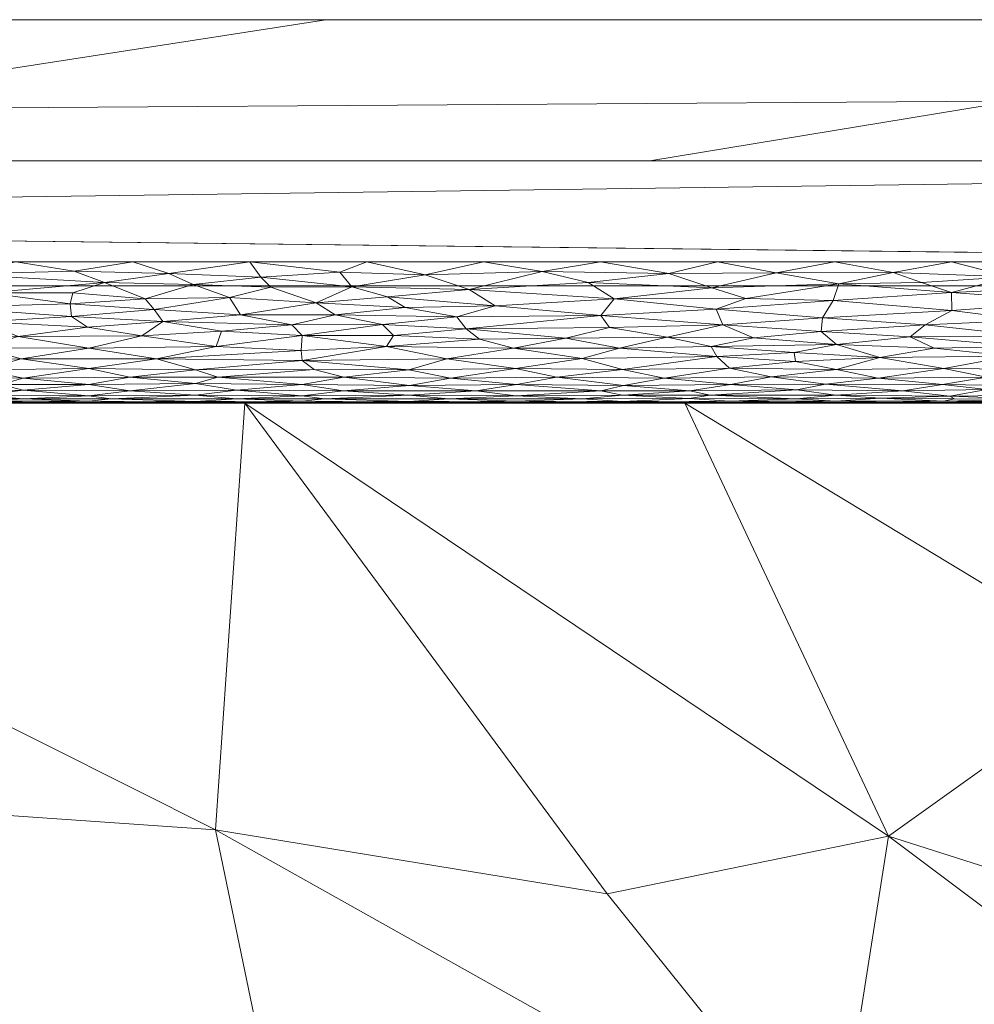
# Model space of a CAD drawing. Header units: millimetres. Extents: x -300 to 300, y 0 to 450.
# Tile 115 of 256: x -184 to -170, y 436 to 450. Entities that reach past the tile are written whole.
import ezdxf

# ---------------------------------------------------------------- set-up
doc = ezdxf.new("R2010")
doc.units = ezdxf.units.MM
doc.layers.add('A-GENM', color=13, linetype='Continuous')

# ---------------------------------------------------------------- blocks, each defined once
blk = doc.blocks.new('MODEL_CCAS0420-1080410R0 - MODEL_CCAS0420-1080410R0-453240-Preview')
at = {"layer": 'A-GENM', "lineweight": 9}
mesh = blk.add_polyface(dxfattribs=at)
corners = [(-296.159, -20, -110), (-295.657, -15.55, -110), (-294.177, -11.323, -110), (-291.793, -7.531, -110), (-288.625, -4.364, -110), (-284.831, -1.981, -110), (-280.602, -0.502, -110), (-276.147, 0, -110), (276.147, 0, -110), (280.596, -0.501, -110), (284.825, -1.978, -110), (288.619, -4.359, -110), (291.788, -7.525, -110), (294.174, -11.316, -110), (295.656, -15.545, -110), (296.159, -20, -110), (296.159, -426.171, -110), (295.658, -430.617, -110), (294.182, -434.842, -110), (291.802, -438.632, -110), (288.638, -441.797, -110), (284.848, -444.179, -110), (280.622, -445.657, -110), (276.171, -446.159, -110), (-276.171, -446.159, -110), (-280.617, -445.658, -110), (-284.842, -444.182, -110), (-288.632, -441.802, -110), (-291.797, -438.638, -110), (-294.179, -434.848, -110), (-295.657, -430.622, -110), (-296.159, -426.171, -110)]
mesh.append_faces([[corners[k] for k in face] for face in [(15, 12, 13, 14)]], dxfattribs={"vtx0": -1})
mesh.append_faces([[corners[k] for k in face] for face in [(16, 8, 15)]], dxfattribs={"vtx0": -1, "vtx1": -1})
mesh.append_faces([[corners[k] for k in face] for face in [(24, 31, 7, 8)]], dxfattribs={"vtx0": -1, "vtx1": -1, "vtx3": -1})
mesh.append_faces([[corners[k] for k in face] for face in [(31, 24, 25, 30), (18, 21, 22, 17), (17, 22, 23, 16)]], dxfattribs={"vtx0": -1, "vtx2": -1})
mesh.append_faces([[corners[k] for k in face] for face in [(0, 3, 4, 5), (0, 5, 6, 7)]], dxfattribs={"vtx0": -1, "vtx3": -1})
mesh.append_faces([[corners[k] for k in face] for face in [(28, 29, 27)]], dxfattribs={"vtx1": -1})
mesh.append_faces([[corners[k] for k in face] for face in [(25, 26, 30), (11, 12, 15, 10), (9, 10, 15, 8), (31, 0, 7)]], dxfattribs={"vtx1": -1, "vtx2": -1})
mesh.append_faces([[corners[k] for k in face] for face in [(23, 24, 8, 16)]], dxfattribs={"vtx1": -1, "vtx2": -1, "vtx3": -1})
mesh.append_faces([[corners[k] for k in face] for face in [(26, 27, 29, 30)]], dxfattribs={"vtx1": -1, "vtx3": -1})
mesh.append_faces([[corners[k] for k in face] for face in [(19, 20, 21, 18)]], dxfattribs={"vtx2": -1})
mesh.append_faces([[corners[k] for k in face] for face in [(0, 1, 2, 3)]], dxfattribs={"vtx3": -1})
mesh = blk.add_polyface(dxfattribs=at)
corners = [(-279.918, -2), (-292.651, -7.27), (-297.929, -20), (-297.929, -224.97), (-297.929, -429.94), (-292.661, -442.661), (-279.94, -447.929), (0, -447.929), (279.94, -447.929), (292.661, -442.661), (297.929, -429.94), (297.929, -224.97), (297.929, -20), (292.651, -7.27), (279.918, -2), (0, -2), (0, -3.5), (13.257, -3.5), (26.515, -3.5), (39.772, -3.5), (53.029, -3.5), (66.287, -3.5), (79.544, -3.5), (92.801, -3.5), (106.059, -3.5), (119.316, -3.5), (132.573, -3.5), (145.831, -3.5), (159.088, -3.5), (172.345, -3.5), (185.603, -3.5), (198.86, -3.5), (212.117, -3.5), (225.375, -3.5), (238.632, -3.5), (251.889, -3.5), (265.147, -3.5), (278.404, -3.5), (291.028, -7.487), (296.497, -19.511), (296.5, -32.769), (296.5, -46.026), (296.5, -59.283), (296.5, -72.541), (296.5, -85.798), (296.5, -99.055), (296.5, -112.313), (296.5, -125.57), (296.5, -138.827), (296.5, -152.085), (296.5, -165.342), (296.5, -178.599), (296.5, -191.857), (296.5, -205.114), (296.5, -218.371), (296.5, -231.629), (296.5, -244.886), (296.5, -258.143), (296.499, -271.401), (296.499, -284.658), (296.499, -297.915), (296.499, -311.173), (296.499, -324.43), (296.499, -337.687), (296.5, -350.945), (296.5, -364.202), (296.5, -377.459), (296.5, -390.717), (296.5, -403.974), (296.5, -417.231), (296.497, -430.489), (291.028, -442.513), (278.404, -446.5), (265.147, -446.5), (251.889, -446.5), (238.632, -446.5), (225.375, -446.5), (212.117, -446.5), (198.86, -446.5), (185.603, -446.5), (172.345, -446.5), (159.088, -446.5), (145.831, -446.5), (132.573, -446.5), (119.316, -446.5), (106.059, -446.5), (92.801, -446.5), (79.544, -446.5), (66.287, -446.5), (53.029, -446.5), (39.772, -446.5), (26.515, -446.5), (13.257, -446.5), (0, -446.5), (-12.926, -446.5), (-25.852, -446.5), (-38.777, -446.5), (-51.703, -446.5), (-64.629, -446.5), (-77.555, -446.5), (-90.48, -446.5), (-103.406, -446.5), (-116.332, -446.5), (-129.258, -446.5), (-142.183, -446.5), (-155.109, -446.5), (-168.035, -446.5), (-180.961, -446.5), (-193.887, -446.5), (-206.812, -446.5), (-219.738, -446.5), (-232.664, -446.5), (-245.59, -446.5), (-258.515, -446.5), (-271.441, -446.5), (-284.356, -445.968), (-294.544, -438.124), (-296.5, -425.35), (-296.5, -412.424), (-296.5, -399.498), (-296.5, -386.572), (-296.5, -373.646), (-296.5, -360.721), (-296.5, -347.795), (-296.499, -334.869), (-296.499, -321.943), (-296.499, -309.018), (-296.499, -296.092), (-296.499, -283.166), (-296.499, -270.24), (-296.5, -257.315), (-296.5, -244.389), (-296.5, -231.463), (-296.5, -218.537), (-296.5, -205.611), (-296.5, -192.686), (-296.5, -179.76), (-296.5, -166.834), (-296.5, -153.908), (-296.5, -140.983), (-296.5, -128.057), (-296.5, -115.131), (-296.5, -102.205), (-296.5, -89.28), (-296.5, -76.354), (-296.5, -63.428), (-296.5, -50.502), (-296.5, -37.576), (-296.5, -24.651), (-294.544, -11.876), (-284.356, -4.032), (-271.441, -3.5), (-258.515, -3.5), (-245.59, -3.5), (-232.664, -3.5), (-219.738, -3.5), (-206.812, -3.5), (-193.887, -3.5), (-180.961, -3.5), (-168.035, -3.5), (-155.109, -3.5), (-142.183, -3.5), (-129.258, -3.5), (-116.332, -3.5), (-103.406, -3.5), (-90.48, -3.5), (-77.555, -3.5), (-64.629, -3.5), (-51.703, -3.5), (-38.777, -3.5), (-25.852, -3.5), (-12.926, -3.5), (-294.538, -438.129), (-294.547, -438.108)]
mesh.append_faces([[corners[k] for k in face] for face in [(116, 172, 173)]])
mesh.append_faces([[corners[k] for k in face] for face in [(118, 4, 117), (6, 115, 5), (115, 6, 114), (7, 104, 6), (1, 150, 0), (151, 0, 150)]], dxfattribs={"vtx0": -1, "vtx1": -1})
mesh.append_faces([[corners[k] for k in face] for face in [(4, 124, 125), (7, 99, 100), (2, 148, 149), (149, 1, 2), (2, 141, 142), (0, 151, 152), (0, 160, 161, 15), (15, 165, 166), (15, 170, 171), (8, 81, 82, 7), (8, 72, 73), (11, 61, 62, 10), (12, 46, 47, 11), (38, 13, 14, 37), (13, 38, 39, 12)]], dxfattribs={"vtx0": -1, "vtx2": -1})
mesh.append_faces([[corners[k] for k in face] for face in [(4, 118, 119, 120), (4, 120, 121, 122), (3, 128, 129, 130), (3, 130, 131, 132), (3, 138, 139, 140), (0, 154, 155, 156), (0, 156, 157, 158), (15, 161, 162, 163), (15, 163, 164, 165), (8, 73, 74, 75), (7, 86, 87, 88), (7, 83, 84, 85), (10, 68, 69, 70), (11, 55, 56, 57), (14, 28, 29, 30), (14, 32, 33, 34), (15, 19, 20, 21), (12, 44, 45, 46), (11, 49, 50, 51), (11, 47, 48, 49), (12, 39, 40, 41)]], dxfattribs={"vtx0": -1, "vtx3": -1})
mesh.append_faces([[corners[k] for k in face] for face in [(123, 124, 4, 122), (127, 128, 3, 126), (113, 114, 6, 112), (111, 112, 6, 110), (109, 110, 6, 108), (107, 108, 6, 106), (96, 97, 7, 95), (105, 106, 6, 104), (103, 104, 7, 102), (101, 102, 7, 100), (98, 99, 7, 97), (94, 95, 7, 93), (135, 136, 3, 134), (137, 138, 3, 136), (133, 134, 3, 132), (145, 146, 2, 144), (147, 148, 2, 146), (143, 144, 2, 142), (149, 150, 1), (153, 154, 0, 152), (159, 160, 0, 158), (169, 170, 15, 168), (167, 168, 15, 166), (78, 79, 8, 77), (80, 81, 8, 79), (76, 77, 8, 75), (91, 92, 7, 90), (89, 90, 7, 88), (85, 86, 7), (82, 83, 7), (67, 68, 10, 66), (65, 66, 10, 64), (60, 61, 11, 59), (58, 59, 11, 57), (63, 64, 10, 62), (54, 55, 11, 53), (26, 27, 15, 25), (31, 32, 14, 30), (16, 17, 15, 171), (18, 19, 15, 17), (24, 25, 15, 23), (22, 23, 15, 21), (34, 35, 14), (52, 53, 11, 51), (36, 37, 14, 35), (42, 43, 12, 41), (43, 44, 12), (92, 93, 7)]], dxfattribs={"vtx1": -1, "vtx2": -1})
mesh.append_faces([[corners[k] for k in face] for face in [(3, 4, 125, 126), (2, 3, 140, 141), (71, 72, 8, 9), (70, 71, 9, 10), (27, 28, 14, 15)]], dxfattribs={"vtx1": -1, "vtx3": -1})
mesh.append_faces([[corners[k] for k in face] for face in [(4, 173, 117), (115, 172, 5)]], dxfattribs={"vtx2": -1})
mesh = blk.add_polyface(dxfattribs=at)
corners = [(163.463, -432.282, -33.899), (165.21, -436.335, -24.336), (171.58, -438.364, -19.553), (169.145, -422.054, -58.024), (170.804, -427.698, -44.713), (178.66, -427.749, -44.588), (155.165, -427.168, -45.961), (163.69, -427.532, -45.105), (154.436, -422.055, -58.024), (168.255, -440.739, -13.947), (156.983, -432.283, -33.893), (161.688, -437.863, -20.729), (172.341, -433.538, -30.938), (180.054, -433.34, -31.402), (161.791, -422.055, -58.024), (176.499, -422.053, -58.023), (162.006, -444.5, -5.056), (155.42, -438.247, -19.818), (147.082, -422.054, -58.024), (151.921, -431.814, -34.997), (155.775, -444.5, -5.054), (168.237, -444.5, -5.058), (174.468, -444.5, -5.059), (148.322, -427.768, -44.541), (180.699, -444.5, -5.061), (149.395, -438.93, -18.199), (149.544, -444.5, -5.052), (148.661, -433.235, -31.639), (175.567, -437.549, -21.474)]
mesh.append_faces([[corners[k] for k in face] for face in [(14, 4, 3)]], dxfattribs={"vtx0": -1, "vtx1": -1})
mesh.append_faces([[corners[k] for k in face] for face in [(0, 1, 2), (3, 4, 5), (6, 7, 8), (9, 2, 1), (1, 10, 11), (12, 13, 4), (14, 7, 4), (4, 7, 12), (2, 12, 0), (16, 11, 17), (10, 0, 6), (12, 7, 0), (7, 6, 0), (11, 19, 17), (6, 23, 10), (19, 10, 23), (25, 20, 17), (19, 11, 10), (10, 1, 0), (9, 1, 11), (21, 9, 11), (2, 9, 22), (17, 19, 27), (12, 2, 28)]], dxfattribs={"vtx0": -1, "vtx1": -1, "vtx2": -1})
mesh.append_faces([[corners[k] for k in face] for face in [(5, 15, 3), (7, 14, 8), (17, 20, 16), (2, 22, 24), (25, 26, 20), (11, 16, 21)]], dxfattribs={"vtx0": -1, "vtx2": -1})
mesh.append_faces([[corners[k] for k in face] for face in [(8, 18, 6), (21, 22, 9)]], dxfattribs={"vtx1": -1, "vtx2": -1})
mesh = blk.add_polyface(dxfattribs=at)
corners = [(193.891, -427.757, -44.551), (185.924, -427.634, -44.853), (195.585, -433.213, -31.683), (200.589, -427.162, -45.937), (209.196, -427.512, -45.086), (198.561, -422.039, -58.017), (180.054, -433.34, -31.402), (189.491, -439.036, -17.961), (187.99, -433.442, -31.155), (183.853, -422.049, -58.022), (178.66, -427.749, -44.588), (170.804, -427.698, -44.713), (181.118, -438.455, -19.336), (172.341, -433.538, -30.938), (175.567, -437.549, -21.474), (197.76, -438.907, -18.256), (203.619, -438.219, -19.866), (191.207, -422.046, -58.02), (176.499, -422.053, -58.023), (209.835, -437.862, -20.69), (198.502, -431.799, -35.01), (199.392, -444.5, -5.066), (193.161, -444.5, -5.065), (180.699, -444.5, -5.061), (203.696, -432.28, -33.863), (205.622, -444.5, -5.045), (186.93, -444.5, -5.063), (171.58, -438.364, -19.553)]
mesh.append_faces([[corners[k] for k in face] for face in [(17, 3, 5), (18, 1, 9)]], dxfattribs={"vtx0": -1, "vtx1": -1})
mesh.append_faces([[corners[k] for k in face] for face in [(0, 1, 2), (3, 4, 5), (6, 7, 8), (9, 1, 0), (8, 2, 1), (10, 11, 6), (12, 13, 14), (8, 15, 2), (15, 16, 2), (17, 0, 3), (19, 20, 16), (8, 1, 10), (18, 10, 1), (8, 7, 15), (6, 8, 10), (15, 7, 21), (12, 6, 13), (12, 7, 6), (12, 22, 7), (12, 14, 23), (3, 0, 24), (20, 24, 0), (15, 25, 16), (20, 19, 24), (0, 2, 20), (16, 20, 2), (23, 14, 27)]], dxfattribs={"vtx0": -1, "vtx1": -1, "vtx2": -1})
mesh.append_faces([[corners[k] for k in face] for face in [(0, 17, 9), (15, 21, 25)]], dxfattribs={"vtx0": -1, "vtx2": -1})
mesh.append_faces([[corners[k] for k in face] for face in [(12, 23, 26, 22)]], dxfattribs={"vtx0": -1, "vtx3": -1})
mesh.append_faces([[corners[k] for k in face] for face in [(22, 21, 7)]], dxfattribs={"vtx1": -1, "vtx2": -1})
mesh = blk.add_polyface(dxfattribs=at)
corners = [(266.079, -440.415, -4.934), (272.096, -444.5, -2), (271.694, -439.054, -4.948), (174.468, -444.5, -5.059), (169.305, -444.5, -2), (175.351, -444.5, -2), (283.819, -442.863, -2), (277.308, -437.692, -4.962), (278.142, -444.5, -2), (250.934, -444.5, -2), (254.85, -443.138, -4.907), (249.236, -444.5, -4.893), (235.817, -444.5, -2), (230.544, -444.5, -4.958), (229.771, -444.5, -2), (243.005, -444.5, -4.914), (247.91, -444.5, -2), (282.922, -436.331, -4.976), (187.444, -444.5, -2), (193.161, -444.5, -5.065), (186.93, -444.5, -5.063), (181.398, -444.5, -2), (260.004, -444.5, -2), (253.957, -444.5, -2), (241.864, -444.5, -2), (236.775, -444.5, -4.936), (266.05, -444.5, -2), (218.083, -444.5, -5.001), (223.724, -444.5, -2), (224.314, -444.5, -4.98), (211.853, -444.5, -5.023), (217.677, -444.5, -2), (199.538, -444.5, -2), (205.584, -444.5, -2), (205.622, -444.5, -5.045), (199.392, -444.5, -5.066), (180.699, -444.5, -5.061), (193.491, -444.5, -2), (163.258, -444.5, -2), (168.237, -444.5, -5.058), (162.006, -444.5, -5.056), (260.465, -441.777, -4.92), (289.496, -441.227, -2), (275.119, -444.5, -2), (211.631, -444.5, -2), (263.027, -444.5, -2)]
mesh.append_faces([[corners[k] for k in face] for face in [(0, 1, 2), (6, 7, 8), (12, 13, 14), (7, 6, 17), (22, 10, 23), (27, 28, 29), (21, 36, 5), (41, 26, 0), (42, 17, 6), (3, 5, 36), (10, 22, 41), (2, 8, 7)]], dxfattribs={"vtx0": -1, "vtx1": -1})
mesh.append_faces([[corners[k] for k in face] for face in [(3, 4, 5), (9, 10, 11), (18, 19, 20, 21), (0, 26, 1), (2, 1, 43), (21, 20, 36), (44, 30, 34, 33), (4, 3, 39), (2, 43, 8)]], dxfattribs={"vtx0": -1, "vtx2": -1})
mesh.append_faces([[corners[k] for k in face] for face in [(41, 22, 45, 26)]], dxfattribs={"vtx0": -1, "vtx3": -1})
mesh.append_faces([[corners[k] for k in face] for face in [(9, 23, 10), (13, 29, 14), (28, 14, 29), (44, 31, 30), (18, 37, 19)]], dxfattribs={"vtx1": -1, "vtx2": -1})
mesh.append_faces([[corners[k] for k in face] for face in [(11, 15, 16, 9), (24, 16, 15, 25), (25, 13, 12, 24), (27, 30, 31, 28), (32, 33, 34, 35), (37, 32, 35, 19), (38, 4, 39, 40)]], dxfattribs={"vtx1": -1, "vtx3": -1})
mesh = blk.add_polyface(dxfattribs=at)
corners = [(171.116, -446.208, -0.024), (169.86, -446.286, -0.013), (171.517, -446.348, -0.007), (170.713, -444.599, -1.379), (169.125, -444.617, -1.325), (170.188, -444.691, -1.146), (170.804, -444.527, -1.673), (171.563, -444.506, -1.838), (170.048, -444.506, -1.838), (170.798, -444.987, -0.691), (169.281, -444.973, -0.708), (169.847, -445.162, -0.514), (171.061, -445.607, -0.217), (169.606, -445.671, -0.187), (170.683, -445.811, -0.13), (169.537, -444.555, -1.532), (170.816, -444.76, -1.014), (170.193, -444.866, -0.847), (171.729, -444.853, -0.866), (169.185, -444.737, -1.056), (171.274, -445.439, -0.31), (169.66, -445.302, -0.402), (169.617, -445.452, -0.302), (168.948, -445.939, -0.086), (170.688, -446.067, -0.052), (168.661, -444.852, -0.867), (171.38, -444.672, -1.189), (172.317, -445.329, -0.382), (170.936, -445.276, -0.421), (172.366, -445.95, -0.083), (171.705, -445.142, -0.532), (172.517, -445.708, -0.171), (170.816, -444.5, -2), (172.328, -444.612, -1.339), (171.7, -444.57, -1.475), (170.646, -444.558, -1.521), (169.28, -444.523, -1.7), (169.305, -444.5, -2), (169.031, -446.5), (170.688, -446.5), (168.839, -446.152, -0.034), (169.17, -444.672, -1.189), (172.287, -446.187, -0.028)]
mesh.append_faces([[corners[k] for k in face] for face in [(0, 1, 2), (3, 4, 5), (6, 7, 8), (9, 10, 11), (12, 13, 14), (15, 4, 3), (16, 17, 18), (19, 17, 16), (20, 21, 22), (14, 23, 24), (17, 25, 10), (25, 17, 19), (5, 16, 26), (9, 17, 10), (17, 9, 18), (20, 27, 28), (14, 24, 29), (20, 28, 21), (11, 30, 9), (12, 14, 31), (7, 32, 8), (3, 26, 33), (16, 5, 19), (34, 35, 3), (36, 6, 8), (6, 36, 15), (14, 13, 23), (1, 39, 2), (24, 23, 40), (22, 13, 12), (22, 12, 20), (30, 11, 28), (28, 11, 21), (24, 40, 1), (3, 5, 26), (41, 19, 5), (5, 4, 41), (3, 35, 15), (34, 6, 35), (6, 15, 35), (42, 24, 0), (1, 0, 24)]], dxfattribs={"vtx0": -1, "vtx1": -1, "vtx2": -1})
mesh.append_faces([[corners[k] for k in face] for face in [(8, 32, 37), (1, 38, 39)]], dxfattribs={"vtx0": -1, "vtx2": -1})
mesh = blk.add_polyface(dxfattribs=at)
corners = [(172.345, -446.5), (171.517, -446.348, -0.007), (170.688, -446.5), (172.89, -444.558, -1.52), (172.328, -444.612, -1.339), (174.11, -444.612, -1.34), (172.473, -444.768, -1), (173.246, -444.87, -0.842), (173.821, -444.763, -1.01), (172.328, -444.525, -1.687), (170.804, -444.527, -1.673), (171.7, -444.57, -1.475), (173.084, -444.506, -1.839), (171.563, -444.506, -1.838), (171.38, -444.672, -1.189), (170.816, -444.76, -1.014), (172.316, -444.975, -0.706), (171.729, -444.853, -0.866), (170.798, -444.987, -0.691), (171.705, -445.142, -0.532), (172.897, -445.087, -0.585), (173.174, -446.343, -0.007), (174.003, -446.5), (172.88, -444.686, -1.159), (173.927, -445.605, -0.218), (172.537, -445.513, -0.267), (172.517, -445.708, -0.171), (172.366, -445.95, -0.083), (174.021, -445.828, -0.123), (173.836, -444.993, -0.685), (172.328, -444.5, -2), (173.84, -444.5, -2), (170.816, -444.5, -2), (173.833, -444.527, -1.674), (170.713, -444.599, -1.379), (170.683, -445.811, -0.13), (172.287, -446.187, -0.028), (170.688, -446.067, -0.052), (171.061, -445.607, -0.217), (171.274, -445.439, -0.31), (172.317, -445.329, -0.382), (171.116, -446.208, -0.024), (170.936, -445.276, -0.421), (173.496, -445.422, -0.32), (172.92, -445.213, -0.471), (174.095, -445.299, -0.404), (173.605, -445.98, -0.074)]
mesh.append_faces([[corners[k] for k in face] for face in [(0, 1, 2), (30, 12, 31)]], dxfattribs={"vtx0": -1, "vtx1": -1})
mesh.append_faces([[corners[k] for k in face] for face in [(3, 4, 5), (6, 7, 8), (9, 10, 11), (12, 13, 9), (14, 15, 6), (16, 17, 18), (16, 19, 20), (7, 17, 16), (23, 6, 8), (19, 16, 18), (24, 25, 26), (26, 27, 28), (29, 7, 16), (20, 29, 16), (14, 23, 4), (6, 15, 17), (12, 30, 13), (11, 4, 3), (33, 12, 9), (4, 11, 34), (10, 9, 13), (33, 9, 3), (26, 35, 27), (36, 27, 37), (26, 25, 38), (25, 39, 38), (39, 25, 40), (21, 36, 1), (21, 1, 0), (1, 36, 41), (40, 19, 42), (6, 23, 14), (7, 6, 17), (43, 40, 25), (23, 5, 4), (9, 11, 3), (44, 19, 40), (19, 44, 20), (45, 44, 40), (36, 46, 27)]], dxfattribs={"vtx0": -1, "vtx1": -1, "vtx2": -1})
mesh.append_faces([[corners[k] for k in face] for face in [(21, 0, 22), (13, 30, 32)]], dxfattribs={"vtx0": -1, "vtx2": -1})
mesh = blk.add_polyface(dxfattribs=at)
corners = [(174.021, -445.828, -0.123), (175.659, -445.74, -0.157), (173.927, -445.605, -0.218), (175.334, -444.748, -1.035), (174.394, -444.673, -1.187), (173.821, -444.763, -1.01), (174.759, -444.852, -0.866), (173.836, -444.993, -0.685), (175.352, -444.973, -0.708), (173.246, -444.87, -0.842), (175.47, -445.974, -0.076), (173.833, -444.527, -1.674), (174.406, -444.565, -1.494), (175.348, -444.522, -1.702), (172.88, -444.686, -1.159), (173.84, -444.5, -2), (174.595, -444.505, -1.853), (175.351, -444.5, -2), (172.287, -446.187, -0.028), (174.086, -446.13, -0.038), (173.605, -445.98, -0.074), (175.533, -445.568, -0.237), (172.92, -445.213, -0.471), (174.012, -445.157, -0.519), (172.897, -445.087, -0.585), (175.392, -445.278, -0.419), (174.095, -445.299, -0.404), (174.718, -445.432, -0.314), (175.655, -444.673, -1.186), (174.11, -444.612, -1.34), (175.351, -444.612, -1.341), (175.921, -445.128, -0.545), (173.084, -444.506, -1.839), (172.89, -444.558, -1.52), (173.496, -445.422, -0.32), (172.517, -445.708, -0.171), (172.366, -445.95, -0.083), (173.174, -446.343, -0.007), (174.695, -446.333, -0.008), (174.003, -446.5), (175.66, -446.5), (175.836, -446.205, -0.025), (172.317, -445.329, -0.382), (172.537, -445.513, -0.267)]
mesh.append_faces([[corners[k] for k in face] for face in [(15, 16, 17), (40, 38, 39)]], dxfattribs={"vtx0": -1, "vtx1": -1})
mesh.append_faces([[corners[k] for k in face] for face in [(0, 1, 2), (3, 4, 5), (6, 7, 8), (6, 5, 9), (3, 5, 6), (0, 10, 1), (11, 12, 13), (14, 5, 4), (18, 19, 20), (21, 2, 1), (22, 23, 24), (25, 26, 27), (9, 7, 6), (23, 8, 7), (3, 28, 4), (29, 30, 12), (4, 29, 14), (8, 23, 31), (23, 26, 25), (11, 16, 32), (16, 11, 13), (33, 12, 11), (30, 29, 4), (32, 16, 15), (23, 25, 31), (2, 21, 27), (27, 26, 34), (2, 35, 0), (0, 20, 10), (20, 0, 36), (37, 38, 19), (34, 2, 27), (38, 37, 39), (19, 18, 37), (19, 38, 41), (22, 26, 23), (42, 34, 26), (2, 34, 43), (33, 29, 12), (7, 24, 23), (10, 20, 19)]], dxfattribs={"vtx0": -1, "vtx1": -1, "vtx2": -1})
mesh = blk.add_polyface(dxfattribs=at)
corners = [(176.851, -444.761, -1.013), (176.279, -444.868, -0.844), (177.789, -444.85, -0.869), (176.893, -445.277, -0.42), (175.921, -445.128, -0.545), (175.392, -445.278, -0.419), (175.351, -444.612, -1.341), (175.655, -444.673, -1.186), (176.863, -444.602, -1.369), (176.107, -444.505, -1.853), (176.863, -444.5, -2), (175.351, -444.5, -2), (175.917, -444.558, -1.522), (175.334, -444.748, -1.035), (176.151, -445.419, -0.323), (177.376, -445.406, -0.33), (177.809, -444.558, -1.522), (176.863, -444.527, -1.674), (174.406, -444.565, -1.494), (176.488, -446.361, -0.006), (175.66, -446.5), (177.317, -446.5), (177.523, -446.109, -0.043), (175.47, -445.974, -0.076), (175.836, -446.205, -0.025), (177.837, -445.126, -0.547), (175.533, -445.568, -0.237), (177.564, -445.552, -0.246), (174.759, -444.852, -0.866), (175.352, -444.973, -0.708), (176.866, -444.99, -0.688), (177.422, -444.672, -1.189), (175.659, -445.74, -0.157), (177.156, -445.878, -0.106), (174.394, -444.673, -1.187), (177.697, -445.719, -0.166), (175.348, -444.522, -1.702), (177.528, -444.506, -1.846), (174.595, -444.505, -1.853), (174.718, -445.432, -0.314), (174.086, -446.13, -0.038), (174.695, -446.333, -0.008)]
mesh.append_faces([[corners[k] for k in face] for face in [(0, 1, 2), (3, 4, 5), (6, 7, 8), (8, 12, 6), (1, 0, 13), (3, 14, 15), (12, 16, 17), (6, 12, 18), (22, 23, 24), (4, 3, 25), (26, 27, 14), (1, 28, 29), (28, 1, 13), (30, 1, 29), (1, 30, 2), (7, 0, 31), (4, 30, 29), (30, 4, 25), (5, 14, 3), (32, 23, 33), (7, 6, 34), (32, 33, 35), (8, 16, 12), (36, 12, 17), (12, 36, 18), (10, 9, 37), (9, 11, 38), (9, 38, 36), (36, 17, 9), (17, 37, 9), (14, 5, 39), (26, 14, 39), (15, 14, 27), (27, 26, 32), (24, 23, 40), (33, 23, 22), (19, 22, 24), (41, 20, 19), (32, 35, 27), (41, 19, 24), (0, 7, 13), (8, 7, 31)]], dxfattribs={"vtx0": -1, "vtx1": -1, "vtx2": -1})
mesh.append_faces([[corners[k] for k in face] for face in [(9, 10, 11), (19, 20, 21)]], dxfattribs={"vtx0": -1, "vtx2": -1})
mesh = blk.add_polyface(dxfattribs=at)
corners = [(178.375, -444.97, -0.711), (177.837, -445.126, -0.547), (179.887, -445.104, -0.567), (176.863, -444.527, -1.674), (177.809, -444.558, -1.522), (178.375, -444.522, -1.702), (178.375, -444.612, -1.341), (177.422, -444.672, -1.189), (179.307, -444.672, -1.188), (178.368, -444.746, -1.039), (176.851, -444.761, -1.013), (177.789, -444.85, -0.869), (176.866, -444.99, -0.688), (177.697, -445.719, -0.166), (178.427, -445.853, -0.114), (179.419, -445.75, -0.153), (178.145, -446.313, -0.01), (177.523, -446.109, -0.043), (176.488, -446.361, -0.006), (179.887, -445.455, -0.3), (178.595, -445.458, -0.299), (178.751, -445.612, -0.215), (176.893, -445.277, -0.42), (178.691, -445.298, -0.405), (179.718, -444.976, -0.704), (179.3, -444.866, -0.847), (177.376, -445.406, -0.33), (176.863, -444.602, -1.369), (179.57, -444.558, -1.521), (177.528, -444.506, -1.846), (178.375, -444.5, -2), (176.863, -444.5, -2), (179.13, -444.505, -1.853), (179.886, -444.5, -2), (179.886, -444.527, -1.674), (179.186, -446.145, -0.035), (179.353, -446.353, -0.006), (178.974, -446.5), (177.317, -446.5), (179.689, -445.92, -0.092), (177.564, -445.552, -0.246), (177.156, -445.878, -0.106), (178.678, -446.005, -0.068)]
mesh.append_faces([[corners[k] for k in face] for face in [(30, 32, 33), (37, 16, 38)]], dxfattribs={"vtx0": -1, "vtx1": -1})
mesh.append_faces([[corners[k] for k in face] for face in [(0, 1, 2), (3, 4, 5), (6, 7, 8), (9, 10, 11), (12, 1, 0), (11, 12, 0), (9, 7, 10), (13, 14, 15), (16, 17, 18), (19, 20, 21), (22, 23, 1), (24, 25, 0), (23, 2, 1), (26, 20, 23), (25, 11, 0), (11, 25, 9), (9, 8, 7), (27, 7, 6), (4, 27, 6), (4, 28, 5), (29, 3, 5), (29, 5, 32), (29, 32, 30), (34, 32, 5), (16, 35, 17), (16, 36, 35), (36, 16, 37), (15, 21, 13), (14, 39, 15), (20, 26, 40), (23, 22, 26), (21, 20, 40), (23, 20, 19), (13, 21, 40), (13, 41, 14), (42, 41, 17), (39, 14, 42), (41, 42, 14), (17, 35, 42), (16, 18, 38), (6, 28, 4)]], dxfattribs={"vtx0": -1, "vtx1": -1, "vtx2": -1})
mesh.append_faces([[corners[k] for k in face] for face in [(29, 30, 31)]], dxfattribs={"vtx0": -1, "vtx2": -1})
mesh = blk.add_polyface(dxfattribs=at)
corners = [(180.818, -444.558, -1.521), (179.886, -444.527, -1.674), (179.57, -444.558, -1.521), (178.368, -444.746, -1.039), (179.3, -444.866, -0.847), (179.887, -444.76, -1.013), (180.034, -445.609, -0.216), (179.887, -445.455, -0.3), (178.751, -445.612, -0.215), (181.398, -444.612, -1.341), (179.886, -444.603, -1.367), (180.818, -444.684, -1.163), (181.398, -444.523, -1.7), (180.557, -444.506, -1.845), (178.375, -444.612, -1.341), (179.307, -444.672, -1.188), (181.108, -445.3, -0.403), (179.903, -445.243, -0.447), (181.862, -445.654, -0.195), (180.762, -445.75, -0.153), (179.718, -444.976, -0.704), (178.375, -444.97, -0.711), (179.887, -445.104, -0.567), (181.398, -444.775, -0.989), (181.082, -444.866, -0.846), (178.691, -445.298, -0.405), (181.951, -445.127, -0.546), (181.029, -445.516, -0.265), (179.886, -444.5, -2), (179.13, -444.505, -1.853), (181.398, -444.5, -2), (178.678, -446.005, -0.068), (179.186, -446.145, -0.035), (179.689, -445.92, -0.092), (180.331, -446.139, -0.036), (180.472, -446.284, -0.013), (181.434, -446.179, -0.029), (181.399, -444.97, -0.711), (179.419, -445.75, -0.153), (180.918, -445.996, -0.07), (178.375, -444.522, -1.702), (179.353, -446.353, -0.006), (180.631, -446.5), (178.974, -446.5)]
mesh.append_faces([[corners[k] for k in face] for face in [(42, 41, 43)]], dxfattribs={"vtx0": -1, "vtx1": -1})
mesh.append_faces([[corners[k] for k in face] for face in [(0, 1, 2), (3, 4, 5), (6, 7, 8), (9, 10, 11), (0, 12, 1), (12, 13, 1), (10, 14, 15), (7, 16, 17), (15, 3, 5), (18, 6, 19), (20, 21, 22), (11, 15, 5), (15, 11, 10), (23, 11, 5), (24, 5, 4), (22, 25, 17), (17, 26, 22), (7, 6, 27), (0, 10, 9), (10, 0, 2), (2, 14, 10), (28, 29, 13), (1, 13, 29), (27, 16, 7), (31, 32, 33), (34, 35, 36), (22, 37, 20), (24, 20, 37), (8, 38, 6), (19, 6, 38), (33, 19, 38), (32, 34, 33), (19, 33, 39), (5, 24, 23), (20, 24, 4), (40, 2, 1), (35, 34, 32), (36, 39, 34), (33, 34, 39), (7, 17, 25), (41, 42, 35), (32, 41, 35)]], dxfattribs={"vtx0": -1, "vtx1": -1, "vtx2": -1})
mesh.append_faces([[corners[k] for k in face] for face in [(13, 30, 28)]], dxfattribs={"vtx0": -1, "vtx2": -1})
mesh = blk.add_polyface(dxfattribs=at)
corners = [(181.398, -444.612, -1.341), (180.818, -444.684, -1.163), (182.33, -444.672, -1.188), (182.91, -444.603, -1.367), (181.985, -445.823, -0.125), (182.113, -445.976, -0.076), (183.177, -445.903, -0.097), (182.91, -444.76, -1.013), (181.398, -444.775, -0.989), (182.33, -444.866, -0.846), (182.91, -445.278, -0.419), (181.108, -445.3, -0.403), (182.158, -445.452, -0.302), (183.158, -445.725, -0.164), (181.951, -445.127, -0.546), (181.862, -445.654, -0.195), (180.762, -445.75, -0.153), (182.927, -445.572, -0.235), (181.082, -444.866, -0.846), (181.399, -444.97, -0.711), (182.91, -444.989, -0.69), (183.87, -445.127, -0.546), (179.887, -445.104, -0.567), (182.593, -444.558, -1.521), (180.818, -444.558, -1.521), (181.398, -444.523, -1.7), (182.238, -444.506, -1.845), (181.398, -444.5, -2), (180.557, -444.506, -1.845), (182.909, -444.5, -2), (182.91, -444.527, -1.674), (182.687, -446.204, -0.025), (181.779, -446.333, -0.008), (183.117, -446.367, -0.005), (181.434, -446.179, -0.029), (180.472, -446.284, -0.013), (180.631, -446.5), (182.288, -446.5), (183.137, -446.058, -0.054), (181.029, -445.516, -0.265), (180.918, -445.996, -0.07), (180.034, -445.609, -0.216), (179.903, -445.243, -0.447)]
mesh.append_faces([[corners[k] for k in face] for face in [(27, 26, 29)]], dxfattribs={"vtx0": -1, "vtx1": -1})
mesh.append_faces([[corners[k] for k in face] for face in [(0, 1, 2), (3, 0, 2), (4, 5, 6), (7, 2, 8), (7, 8, 9), (10, 11, 12), (13, 4, 6), (14, 11, 10), (4, 15, 16), (15, 13, 17), (18, 19, 9), (1, 8, 2), (8, 18, 9), (20, 9, 19), (14, 20, 19), (20, 14, 21), (19, 22, 14), (23, 0, 3), (24, 23, 25), (26, 27, 28), (30, 26, 25), (31, 32, 33), (28, 25, 26), (32, 34, 35), (17, 12, 15), (38, 6, 5), (39, 15, 12), (40, 5, 4), (40, 4, 16), (15, 4, 13), (15, 39, 41), (11, 39, 12), (34, 5, 40), (5, 31, 38), (25, 23, 30), (0, 23, 24), (31, 34, 32), (32, 35, 36), (37, 33, 32), (5, 34, 31), (14, 42, 11)]], dxfattribs={"vtx0": -1, "vtx1": -1, "vtx2": -1})
mesh.append_faces([[corners[k] for k in face] for face in [(36, 37, 32)]], dxfattribs={"vtx1": -1, "vtx2": -1})
mesh = blk.add_polyface(dxfattribs=at)
corners = [(184.421, -444.612, -1.341), (182.91, -444.603, -1.367), (183.842, -444.684, -1.163), (183.665, -444.506, -1.839), (185.178, -444.506, -1.839), (184.421, -444.5, -2), (184.422, -444.97, -0.711), (183.842, -444.85, -0.87), (182.91, -444.989, -0.69), (184.421, -444.525, -1.687), (182.91, -444.527, -1.674), (182.238, -444.506, -1.845), (182.593, -444.558, -1.521), (183.841, -444.558, -1.521), (182.33, -444.866, -0.846), (182.91, -444.76, -1.013), (182.91, -445.278, -0.419), (183.87, -445.127, -0.546), (181.951, -445.127, -0.546), (182.158, -445.452, -0.302), (183.91, -445.444, -0.307), (185.353, -444.672, -1.188), (183.117, -446.367, -0.005), (182.288, -446.5), (183.946, -446.5), (182.33, -444.672, -1.188), (184.44, -445.279, -0.419), (185.354, -444.866, -0.846), (184.158, -444.76, -1.013), (185.327, -444.565, -1.493), (185.601, -445.107, -0.565), (182.909, -444.5, -2), (185.572, -445.493, -0.278), (184.423, -445.648, -0.198), (184.774, -446.325, -0.009), (182.687, -446.204, -0.025), (183.158, -445.725, -0.164), (184.967, -445.858, -0.112), (184.344, -446.058, -0.054), (183.177, -445.903, -0.097), (182.927, -445.572, -0.235), (183.137, -446.058, -0.054)]
mesh.append_faces([[corners[k] for k in face] for face in [(0, 1, 2), (3, 4, 5), (6, 7, 8), (3, 9, 4), (10, 3, 11), (12, 13, 10), (14, 7, 15), (16, 17, 18), (8, 17, 6), (19, 20, 16), (21, 0, 2), (2, 25, 15), (25, 2, 1), (14, 8, 7), (26, 16, 20), (27, 7, 6), (15, 28, 2), (28, 15, 7), (2, 28, 21), (13, 1, 0), (1, 13, 12), (29, 13, 0), (30, 6, 17), (11, 3, 31), (10, 13, 9), (10, 9, 3), (9, 13, 29), (32, 20, 33), (16, 26, 17), (22, 34, 35), (36, 37, 33), (38, 37, 39), (34, 38, 35), (39, 37, 36), (40, 33, 20), (39, 41, 38), (35, 38, 41), (33, 40, 36), (20, 19, 40), (27, 28, 7), (26, 30, 17), (34, 22, 24)]], dxfattribs={"vtx0": -1, "vtx1": -1, "vtx2": -1})
mesh.append_faces([[corners[k] for k in face] for face in [(22, 23, 24), (3, 5, 31)]], dxfattribs={"vtx0": -1, "vtx2": -1})
mesh = blk.add_polyface(dxfattribs=at)
corners = [(-279.94, -449.928, -2.07), (-278.055, -448.043, -56.035), (-276.171, -446.159, -110), (276.171, -446.159, -110), (278.055, -448.043, -56.035), (279.94, -449.928, -2.07), (0, -449.928, -2.07)]
mesh.append_faces([[corners[k] for k in face] for face in [(6, 1, 2, 3)]], dxfattribs={"vtx0": -1, "vtx3": -1})
mesh.append_faces([[corners[k] for k in face] for face in [(3, 4, 6)]], dxfattribs={"vtx1": -1, "vtx2": -1})
mesh.append_faces([[corners[k] for k in face] for face in [(4, 5, 6), (6, 0, 1)]], dxfattribs={"vtx2": -1})
mesh = blk.add_polyface(dxfattribs=at)
corners = [(-279.94, -449.928, -2.07), (0, -449.928, -2.07), (279.94, -449.928, -2.07), (279.94, -449.368, -0.611), (279.94, -447.929), (0, -447.929), (-279.94, -447.929), (-279.94, -449.368, -0.611), (146.089, -449.928, -2.07), (139.97, -447.929), (209.955, -447.929), (246.477, -447.929), (73.044, -449.928, -2.07), (213.014, -449.928, -2.07), (69.985, -447.929), (246.477, -449.928, -2.07), (-146.089, -447.929), (-139.97, -449.928, -2.07), (-209.955, -449.928, -2.07), (-246.477, -449.928, -2.07), (-73.044, -447.929), (-213.014, -447.929), (-69.985, -449.928, -2.07), (-246.477, -447.929), (36.522, -449.928, -2.07), (34.992, -447.929), (52.489, -447.929), (-34.992, -449.928, -2.07), (-36.522, -447.929), (-18.261, -447.929), (263.208, -447.929), (109.567, -449.928, -2.07), (104.977, -447.929), (122.474, -447.929), (-263.208, -449.928, -2.07), (-104.977, -449.928, -2.07), (-109.566, -447.929), (-91.305, -447.929), (174.962, -447.929), (179.551, -449.928, -2.07), (162.82, -449.928, -2.07), (-179.551, -447.929), (-174.962, -449.928, -2.07), (-192.459, -449.928, -2.07), (127.828, -449.928, -2.07), (18.261, -449.928, -2.07), (17.496, -447.929), (229.746, -449.928, -2.07), (228.216, -447.929), (-229.746, -447.929), (-228.216, -449.928, -2.07), (-54.783, -447.929), (-52.489, -449.928, -2.07), (87.481, -447.929), (91.305, -449.928, -2.07), (-127.828, -447.929), (-122.474, -449.928, -2.07), (196.283, -449.928, -2.07), (192.459, -447.929), (-157.466, -449.928, -2.07), (-162.82, -447.929), (54.783, -449.928, -2.07), (-17.496, -449.928, -2.07), (263.208, -449.928, -2.07), (-263.208, -447.929), (-87.481, -449.928, -2.07), (157.466, -447.929), (-196.283, -447.929)]
mesh.append_faces([[corners[k] for k in face] for face in [(44, 33, 31), (45, 46, 1), (49, 50, 21), (51, 52, 28), (53, 54, 32), (55, 56, 36), (57, 58, 39), (59, 60, 42)]], dxfattribs={"vtx0": -1, "vtx1": -1})
mesh.append_faces([[corners[k] for k in face] for face in [(34, 64, 7), (30, 63, 3)]], dxfattribs={"vtx0": -1, "vtx1": -1, "vtx2": -1})
mesh.append_faces([[corners[k] for k in face] for face in [(5, 62, 1, 46), (42, 60, 41, 43), (19, 23, 64, 34), (32, 54, 31, 33), (18, 67, 21, 50), (28, 52, 27, 29), (39, 58, 38, 40), (36, 56, 35, 37), (62, 5, 29, 27), (67, 18, 43, 41), (37, 35, 65), (40, 38, 66)]], dxfattribs={"vtx0": -1, "vtx2": -1})
mesh.append_faces([[corners[k] for k in face] for face in [(2, 3, 63)]], dxfattribs={"vtx1": -1})
mesh.append_faces([[corners[k] for k in face] for face in [(25, 46, 45, 24), (9, 33, 44, 8), (48, 10, 13, 47), (11, 48, 47, 15), (66, 9, 8, 40), (19, 50, 49, 23), (20, 37, 65, 22), (26, 25, 24, 61), (14, 26, 61, 12), (22, 52, 51, 20), (30, 11, 15, 63), (12, 54, 53, 14), (17, 56, 55, 16), (10, 58, 57, 13), (16, 60, 59, 17)]], dxfattribs={"vtx1": -1, "vtx3": -1})
mesh.append_faces([[corners[k] for k in face] for face in [(3, 4, 30), (64, 6, 7), (7, 0, 34)]], dxfattribs={"vtx2": -1})

msp = doc.modelspace()

# ---------------------------------------------------------------- block references
at = {"layer": 'A-GENM', "lineweight": 9, "rotation": 180}
msp.add_blockref('MODEL_CCAS0420-1080410R0 - MODEL_CCAS0420-1080410R0-453240-Preview', (0, 0, 850), dxfattribs=at)

doc.saveas('drawing.dxf')
